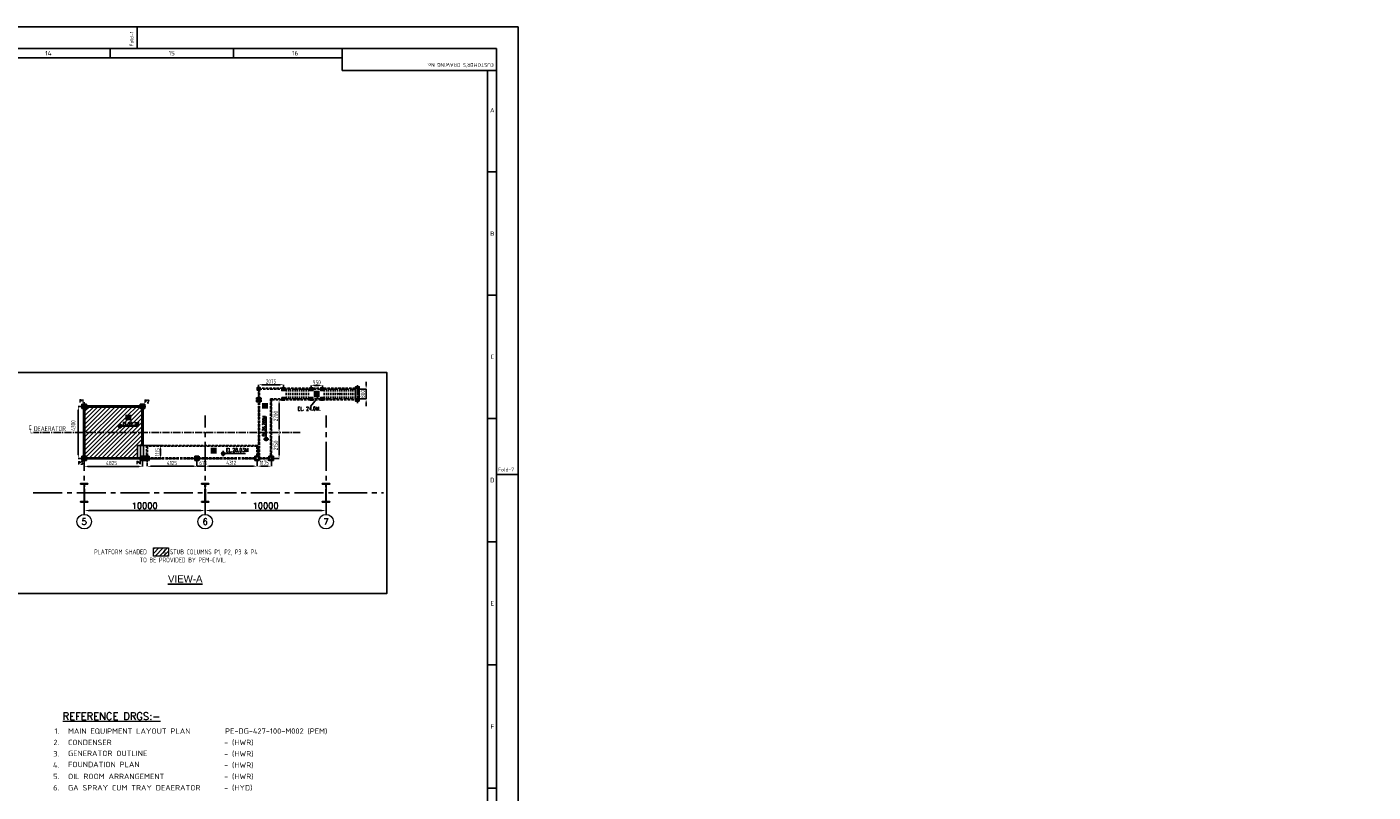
# Model space of a CAD drawing. Extents: x -11758 to 4934791, y -233543 to 1826789.
# Tile 80 of 107: x 137723 to 249039, y 266405 to 329730. Entities that reach past the tile are written whole.
import ezdxf
from ezdxf.enums import TextEntityAlignment as Align

# ---------------------------------------------------------------- set-up
doc = ezdxf.new("R2010")
doc.units = 0
doc.header["$LTSCALE"] = 800
doc.header["$MEASUREMENT"] = 0
for name, pattern in [('CENTER', [2, 1.25, -0.25, 0.25, -0.25]), ('CENTER2', [1.125, 0.75, -0.125, 0.125, -0.125]), ('CONTINOUS', [0]), ('HIDDEN', [0.375, 0.25, -0.125])]:
    doc.linetypes.add(name, pattern=pattern)
doc.layers.get('0').update_dxf_attribs({"linetype": 'CONTINUOUS'})
doc.layers.get('DEFPOINTS').update_dxf_attribs({"linetype": 'CONTINUOUS'})
for name, color, linetype in [('CEN', 2, 'CENTER'), ('CENTER', 2, 'CENTER'), ('CL', 2, 'CENTER2'), ('COL', 1, 'CENTER'), ('GRID', 8, 'CENTER'), ('GT_5', 4, 'CONTINUOUS'), ('HATCH', 9, 'CONTINUOUS'), ('MECH_EQ', 251, 'HIDDEN'), ('PIPE', 1, 'CONTINUOUS'), ('STR', 2, 'CONTINUOUS'), ('WALL', 6, 'CONTINUOUS')]:
    doc.layers.add(name, color=color, linetype=linetype)
for name, color, linetype, lineweight in [('DIM', 4, 'CONTINUOUS', 15), ('T', 3, 'CONTINUOUS', 15), ('TEXT', 3, 'CONTINUOUS', 15)]:
    doc.layers.add(name, color=color, linetype=linetype, lineweight=lineweight)
doc.styles.add('HTX31', font='OLB21191')
doc.styles.add('R', font='ROMANC')
doc.styles.add('ROMANC', font='romanc')
doc.styles.add('ROMANS', font='ISO9.shx', dxfattribs={"width": 0.8})
doc.styles.add('S1', font='SIMPLEX.SHX', dxfattribs={"height": 200})
doc.styles.add('S3', font='ROMANS1.SHX', dxfattribs={"width": 0.8})
doc.styles.get("Standard").update_dxf_attribs({"font": 'ISO9'})
doc.styles.add('VER', font='ISO9.SHX')
doc.dimstyles.get("Standard").update_dxf_attribs({"dimtxt": 0.18, "dimasz": 0.18, "dimexe": 0.18, "dimexo": 0.0625, "dimgap": 0.09, "dimtad": 0, "dimtih": 1, "dimtoh": 1, "dimdec": 4, "dimzin": 0, "dimdsep": 46, "dimtxsty": 'Standard', "dimcen": 0.09, "dimadec": 0, "dimazin": 0, "dimtfac": 1, "dimtdec": 4, "dimtofl": 0, "dimtmove": 0, "dimatfit": 3, "dimfxl": 1, "dimtolj": 1, "dimtzin": 0, "dimarcsym": 0})
doc.dimstyles.new('STANDARD$0', dxfattribs={"dimtxt": 250, "dimasz": 200, "dimexe": 0, "dimexo": 0, "dimgap": 100, "dimtad": 1, "dimdec": 0, "dimzin": 0, "dimdsep": 46, "dimtxsty": 'S1', "dimcen": 0, "dimadec": 0, "dimazin": 0, "dimtfac": 1, "dimtdec": 0, "dimtmove": 2, "dimatfit": 3, "dimfxl": 1, "dimtolj": 1, "dimtzin": 0, "dimarcsym": 0})

# ---------------------------------------------------------------- blocks, each defined once
blk = doc.blocks.new('A$C731D3036')
for p, q in [((-466.9, 1843.2), (-466.9, 1869.9)), ((-2401.2, 1832.1), (-215.7, 1832.1)), ((-500.3, 1843.2), (-500.3, 1832.1)), ((-349.1, 1843.2), (-349.1, 1832.1)), ((-215.7, 1816.5), (-215.7, 1843.2)), ((-26.7, 1816.5), (-215.7, 1816.5)), ((-37.8, 265.7), (-37.8, 1816.5)), ((-37.8, 1692), (-26.7, 1692)), ((-37.8, 1540.8), (-26.7, 1540.8)), ((-37.8, 1389.6), (-26.7, 1389.6)), ((0, 1320.7), (-26.7, 1320.7)), ((-37.8, 1238.4), (-26.7, 1238.4)), ((-37.8, 1087.2), (-26.7, 1087.2)), ((-37.8, 936), (-26.7, 936))]:
    blk.add_line(p, q)
for points in [[(0, 1869.9), (-2643.6, 1869.9), (-2643.6, 0), (0, 0)], [(-26.7, 1843.2), (-2616.9, 1843.2), (-2616.9, 26.7), (-26.7, 26.7)]]:
    blk.add_lwpolyline(points, close=True)
for s, height, rotation, p in [('Fold-1', 4.45, 90, (-471.6, 1845.9)), ("CUSTOMER'S DRAWING No.", 4.447, 180, (-30.1, 1825.4))]:
    blk.add_text(s, height=height, rotation=rotation).set_placement(p)
for s, p in [('14', (-575.9, 1837.6)), ('15', (-424.7, 1837.6)), ('16', (-273.5, 1837.6)), ('A', (-31.8, 1767.6)), ('B', (-31.8, 1616.4)), ('C', (-31.8, 1465.2)), ('D', (-31.8, 1314)), ('E', (-31.8, 1162.8)), ('F', (-31.8, 1011.6))]:
    blk.add_text(s, height=5.56).set_placement(p, align=Align.MIDDLE)
blk.add_text('Fold-7', height=4.45).set_placement((-24.7, 1324.6))
blk = doc.blocks.new('*D255')
at = {"layer": 'DEFPOINTS', "color": 0, "linetype": 'Continuous', "transparency": 16777216}
for p in [(142461, 289705), (152461, 289705), (152461, 289705)]:
    blk.add_point(p, dxfattribs=at)
at = {"layer": 'DIM', "color": 4, "linetype": 'Continuous', "lineweight": -2, "transparency": 16777216}
blk.add_line((142861, 289705), (152061, 289705), dxfattribs=at)
at = {"layer": 'DIM', "color": 4, "linetype": 'Continuous', "transparency": 16777216}
for points in [[(142861, 289772), (142861, 289639), (142461, 289705)], [(152061, 289772), (152061, 289639), (152461, 289705)]]:
    blk.add_solid(points, dxfattribs=at)
at = {"layer": 'DIM', "linetype": 'Continuous', "transparency": 16777216, "insert": (147461, 290105), "char_height": 500, "attachment_point": 5, "style": 'ROMANC'}
blk.add_mtext('\\A1;10000', dxfattribs=at)
blk = doc.blocks.new('*D256')
at = {"layer": 'DEFPOINTS', "color": 0, "linetype": 'Continuous', "transparency": 16777216}
for p in [(152461, 289705), (162461, 289705), (162461, 289705)]:
    blk.add_point(p, dxfattribs=at)
at = {"layer": 'DIM', "color": 4, "linetype": 'Continuous', "lineweight": -2, "transparency": 16777216}
blk.add_line((152861, 289705), (162061, 289705), dxfattribs=at)
at = {"layer": 'DIM', "color": 4, "linetype": 'Continuous', "transparency": 16777216}
for points in [[(152861, 289772), (152861, 289639), (152461, 289705)], [(162061, 289772), (162061, 289639), (162461, 289705)]]:
    blk.add_solid(points, dxfattribs=at)
at = {"layer": 'DIM', "linetype": 'Continuous', "transparency": 16777216, "insert": (157461, 290105), "char_height": 500, "attachment_point": 5, "style": 'ROMANC'}
blk.add_mtext('\\A1;10000', dxfattribs=at)
blk = doc.blocks.new('A$C1C927E47')
at = {"layer": 'COL'}
h = blk.add_hatch(dxfattribs=at)
h.set_pattern_fill('ANSI31', color=256, scale=100, style=0)
h.paths.add_polyline_path([(16, 0), (0, 0), (0, -710), (16, -710)])
h.paths.add_polyline_path([(16, 710), (0, 710), (0, 0), (16, 0)])
h.paths.add_polyline_path([(0, 710), (-16, 710), (-16, 0), (0, 0)])
h.paths.add_polyline_path([(0, 0), (-16, 0), (-16, -710), (0, -710)])
h.paths.add_polyline_path([(-310, -710), (-310, -760), (0, -760), (0, -710)])
h.paths.add_polyline_path([(310, -760), (310, -710), (0, -710), (0, -760)])
h.paths.add_polyline_path([(310, 710), (310, 760), (0, 760), (0, 710)])
h.paths.add_polyline_path([(-310, 760), (-310, 710), (0, 710), (0, 760)])
for p, q in [((310, 760), (-310, 760)), ((-310, 760), (-310, 710)), ((310, 710), (-310, 710)), ((-16, -710), (-16, 710)), ((16, -710), (16, 710)), ((310, 760), (310, 710)), ((-310, -710), (310, -710)), ((-310, -760), (-310, -710)), ((-310, -760), (310, -760)), ((310, -760), (310, -710))]:
    blk.add_line(p, q, dxfattribs=at)
at = {"layer": 'COL', "color": 2}
for p, q in [((44, 0), (-44, 0)), ((44, 0), (-44, 0)), ((0, -792), (0, 792))]:
    blk.add_line(p, q, dxfattribs=at)
blk = doc.blocks.new('*D257')
at = {"layer": 'DEFPOINTS', "color": 0, "transparency": 16777216}
for p in [(142461, 293913), (147286, 293972), (147286, 293363)]:
    blk.add_point(p, dxfattribs=at)
at = {"layer": 'DIM', "color": 9, "lineweight": -2, "transparency": 16777216}
for p, q in [((142461, 293913), (142461, 293363)), ((147286, 293972), (147286, 293363)), ((142761, 293363), (146986, 293363))]:
    blk.add_line(p, q, dxfattribs=at)
at = {"layer": 'DIM', "color": 9, "transparency": 16777216}
for points in [[(142761, 293413), (142761, 293313), (142461, 293363)], [(146986, 293413), (146986, 293313), (147286, 293363)]]:
    blk.add_solid(points, dxfattribs=at)
at = {"layer": 'DIM', "transparency": 16777216, "insert": (144721, 293638), "char_height": 350, "attachment_point": 5, "style": 'ROMANS'}
blk.add_mtext('\\A1;4825', dxfattribs=at)
blk = doc.blocks.new('*D261')
at = {"layer": 'DEFPOINTS', "color": 0, "transparency": 16777216}
for p in [(165051, 299746), (165051, 298946), (165774, 298946)]:
    blk.add_point(p, dxfattribs=at)
at = {"layer": 'DIM', "color": 9, "lineweight": -2, "transparency": 16777216}
for p, q in [((165051, 299746), (165774, 299746)), ((165774, 300046), (165774, 300346)), ((165774, 299746), (165774, 298946)), ((165051, 298946), (165774, 298946)), ((165774, 298646), (165774, 298346))]:
    blk.add_line(p, q, dxfattribs=at)
at = {"layer": 'DIM', "color": 9, "transparency": 16777216}
for points in [[(165724, 300046), (165824, 300046), (165774, 299746)], [(165724, 298646), (165824, 298646), (165774, 298946)]]:
    blk.add_solid(points, dxfattribs=at)
at = {"layer": 'DIM', "transparency": 16777216, "insert": (165499, 299346), "char_height": 350, "attachment_point": 5, "rotation": 90, "style": 'ROMANS'}
blk.add_mtext('\\A1;800', dxfattribs=at)
blk = doc.blocks.new('*D262')
at = {"layer": 'DEFPOINTS', "color": 0, "transparency": 16777216}
for p in [(156773, 293984), (157948, 294198), (157948, 293377)]:
    blk.add_point(p, dxfattribs=at)
at = {"layer": 'DIM', "color": 9, "lineweight": -2, "transparency": 16777216}
for p, q in [((156773, 293984), (156773, 293377)), ((157948, 294198), (157948, 293377)), ((157073, 293377), (157648, 293377))]:
    blk.add_line(p, q, dxfattribs=at)
at = {"layer": 'DIM', "color": 9, "transparency": 16777216}
for points in [[(157073, 293427), (157073, 293327), (156773, 293377)], [(157648, 293427), (157648, 293327), (157948, 293377)]]:
    blk.add_solid(points, dxfattribs=at)
at = {"layer": 'DIM', "transparency": 16777216, "insert": (157361, 293652), "char_height": 350, "attachment_point": 5, "style": 'ROMANS'}
blk.add_mtext('\\A1;1175', dxfattribs=at)
blk = doc.blocks.new('*D263')
at = {"layer": 'DEFPOINTS', "color": 0, "transparency": 16777216}
for p in [(156873, 299821), (158948, 300117), (158948, 299824)]:
    blk.add_point(p, dxfattribs=at)
at = {"layer": 'DIM', "color": 9, "lineweight": -2, "transparency": 16777216}
for p, q in [((156873, 299821), (156873, 300117)), ((157173, 300117), (158648, 300117)), ((158948, 299824), (158948, 300117))]:
    blk.add_line(p, q, dxfattribs=at)
at = {"layer": 'DIM', "color": 9, "transparency": 16777216}
for points in [[(157173, 300167), (157173, 300067), (156873, 300117)], [(158648, 300167), (158648, 300067), (158948, 300117)]]:
    blk.add_solid(points, dxfattribs=at)
at = {"layer": 'DIM', "transparency": 16777216, "insert": (157910, 300392), "char_height": 350, "attachment_point": 5, "style": 'ROMANS'}
blk.add_mtext('\\A1;2075', dxfattribs=at)
blk = doc.blocks.new('*D264')
at = {"layer": 'DEFPOINTS', "color": 0, "transparency": 16777216}
for p in [(161217, 299821), (162167, 300045), (162167, 299821)]:
    blk.add_point(p, dxfattribs=at)
at = {"layer": 'DIM', "color": 9, "lineweight": -2, "transparency": 16777216}
for p, q in [((161217, 299821), (161217, 300045)), ((161517, 300045), (161867, 300045)), ((162167, 299821), (162167, 300045))]:
    blk.add_line(p, q, dxfattribs=at)
at = {"layer": 'DIM', "color": 9, "transparency": 16777216}
for points in [[(161517, 300095), (161517, 299995), (161217, 300045)], [(161867, 300095), (161867, 299995), (162167, 300045)]]:
    blk.add_solid(points, dxfattribs=at)
at = {"layer": 'DIM', "transparency": 16777216, "insert": (161692, 300320), "char_height": 350, "attachment_point": 5, "style": 'ROMANS'}
blk.add_mtext('\\A1;950', dxfattribs=at)
blk = doc.blocks.new('*D265')
at = {"layer": 'DEFPOINTS', "color": 0, "transparency": 16777216}
for p in [(158574, 298871), (158574, 298871), (158574, 296171)]:
    blk.add_point(p, dxfattribs=at)
at = {"layer": 'DIM', "color": 9, "lineweight": -2, "transparency": 16777216}
blk.add_line((158574, 296471), (158574, 298571), dxfattribs=at)
at = {"layer": 'DIM', "color": 9, "transparency": 16777216}
for points in [[(158524, 298571), (158624, 298571), (158574, 298871)], [(158524, 296471), (158624, 296471), (158574, 296171)]]:
    blk.add_solid(points, dxfattribs=at)
at = {"layer": 'DIM', "transparency": 16777216, "insert": (158299, 297521), "char_height": 350, "attachment_point": 5, "rotation": 90, "style": 'ROMANS'}
blk.add_mtext('\\A1;2700', dxfattribs=at)
blk = doc.blocks.new('*D266')
at = {"layer": 'DEFPOINTS', "color": 0, "transparency": 16777216}
for p in [(158574, 296171), (158101, 294021), (158574, 294021)]:
    blk.add_point(p, dxfattribs=at)
at = {"layer": 'DIM', "color": 9, "lineweight": -2, "transparency": 16777216}
for p, q in [((158574, 295871), (158574, 294321)), ((158101, 294021), (158574, 294021))]:
    blk.add_line(p, q, dxfattribs=at)
at = {"layer": 'DIM', "color": 9, "transparency": 16777216}
for points in [[(158524, 295871), (158624, 295871), (158574, 296171)], [(158524, 294321), (158624, 294321), (158574, 294021)]]:
    blk.add_solid(points, dxfattribs=at)
at = {"layer": 'DIM', "transparency": 16777216, "insert": (158299, 295096), "char_height": 350, "attachment_point": 5, "rotation": 90, "style": 'ROMANS'}
blk.add_mtext('\\A1;2150', dxfattribs=at)
blk = doc.blocks.new('*D267')
at = {"layer": 'DEFPOINTS', "color": 0, "transparency": 16777216}
for p in [(152461, 293984), (156773, 293984), (156773, 293375)]:
    blk.add_point(p, dxfattribs=at)
at = {"layer": 'DIM', "color": 9, "lineweight": -2, "transparency": 16777216}
for p, q in [((152461, 293984), (152461, 293375)), ((156773, 293984), (156773, 293375)), ((152761, 293375), (156473, 293375))]:
    blk.add_line(p, q, dxfattribs=at)
at = {"layer": 'DIM', "color": 9, "transparency": 16777216}
for points in [[(152761, 293425), (152761, 293325), (152461, 293375)], [(156473, 293425), (156473, 293325), (156773, 293375)]]:
    blk.add_solid(points, dxfattribs=at)
at = {"layer": 'DIM', "transparency": 16777216, "insert": (154617, 293650), "char_height": 350, "attachment_point": 5, "style": 'ROMANS'}
blk.add_mtext('\\A1;4312', dxfattribs=at)
blk = doc.blocks.new('*D268')
at = {"layer": 'DEFPOINTS', "color": 0, "transparency": 16777216}
for p in [(147699, 295099), (147624, 293984), (148779, 293984)]:
    blk.add_point(p, dxfattribs=at)
at = {"layer": 'STR', "color": 9, "lineweight": -2, "transparency": 16777216}
for p, q in [((147699, 295099), (148779, 295099)), ((147624, 293984), (148779, 293984)), ((148779, 294799), (148779, 294284))]:
    blk.add_line(p, q, dxfattribs=at)
at = {"layer": 'STR', "color": 9, "transparency": 16777216}
for points in [[(148729, 294799), (148829, 294799), (148779, 295099)], [(148729, 294284), (148829, 294284), (148779, 293984)]]:
    blk.add_solid(points, dxfattribs=at)
at = {"layer": 'STR', "transparency": 16777216, "insert": (148504, 294541), "char_height": 350, "attachment_point": 5, "rotation": 90, "style": 'ROMANS'}
blk.add_mtext('\\A1;1115', dxfattribs=at)
blk = doc.blocks.new('*D269')
at = {"layer": 'DEFPOINTS', "color": 0, "transparency": 16777216}
for p in [(147661, 293694), (147661, 293366), (151786, 293770)]:
    blk.add_point(p, dxfattribs=at)
at = {"layer": 'DIM', "color": 9, "lineweight": -2, "transparency": 16777216}
for p, q in [((147661, 293694), (147661, 293366)), ((151486, 293366), (147961, 293366)), ((151786, 293770), (151786, 293366))]:
    blk.add_line(p, q, dxfattribs=at)
at = {"layer": 'DIM', "color": 9, "transparency": 16777216}
for points in [[(147961, 293416), (147961, 293316), (147661, 293366)], [(151486, 293416), (151486, 293316), (151786, 293366)]]:
    blk.add_solid(points, dxfattribs=at)
at = {"layer": 'DIM', "transparency": 16777216, "insert": (149724, 293641), "char_height": 350, "attachment_point": 5, "style": 'ROMANS'}
blk.add_mtext('\\A1;4125', dxfattribs=at)
blk = doc.blocks.new('*D270')
at = {"layer": 'DEFPOINTS', "color": 0, "transparency": 16777216}
for p in [(151786, 293568), (152461, 293375), (152461, 293375)]:
    blk.add_point(p, dxfattribs=at)
at = {"layer": 'DIM', "color": 9, "lineweight": -2, "transparency": 16777216}
for p, q in [((151486, 293375), (151186, 293375)), ((151786, 293568), (151786, 293375)), ((151786, 293375), (152461, 293375)), ((152761, 293375), (153061, 293375))]:
    blk.add_line(p, q, dxfattribs=at)
at = {"layer": 'DIM', "color": 9, "transparency": 16777216}
for points in [[(151486, 293425), (151486, 293325), (151786, 293375)], [(152761, 293425), (152761, 293325), (152461, 293375)]]:
    blk.add_solid(points, dxfattribs=at)
at = {"layer": 'DIM', "transparency": 16777216, "insert": (152318, 293641), "char_height": 350, "attachment_point": 5, "style": 'ROMANS'}
blk.add_mtext('\\A1;675', dxfattribs=at)
blk = doc.blocks.new('*D271')
at = {"layer": 'DEFPOINTS', "color": 0, "transparency": 16777216}
for p in [(142271, 298321), (141974, 294021), (142271, 294021)]:
    blk.add_point(p, dxfattribs=at)
at = {"layer": 'DIM', "color": 9, "lineweight": -2, "transparency": 16777216}
for p, q in [((142271, 298321), (141974, 298321)), ((141974, 298021), (141974, 294321)), ((142271, 294021), (141974, 294021))]:
    blk.add_line(p, q, dxfattribs=at)
at = {"layer": 'DIM', "color": 9, "transparency": 16777216}
for points in [[(141924, 298021), (142024, 298021), (141974, 298321)], [(141924, 294321), (142024, 294321), (141974, 294021)]]:
    blk.add_solid(points, dxfattribs=at)
at = {"layer": 'DIM', "transparency": 16777216, "insert": (141551, 296740), "char_height": 350, "attachment_point": 5, "rotation": 90, "style": 'ROMANS'}
blk.add_mtext('\\A1;4300', dxfattribs=at)

msp = doc.modelspace()

# ---------------------------------------------------------------- hatches: boundary and pattern name
at = {"layer": 'DIM'}
h = msp.add_hatch(dxfattribs=at)
h.set_pattern_fill('ANSI31', color=256, scale=2000, style=0)
h.set_pattern_definition([(45, (-1470710.88, -191003.86), (-176.776695, 176.776695), [])])
h.paths.add_polyline_path([(147235.1, 298146.1), (147096.1, 298146.1), (147096.1, 298271.1), (142651.1, 298271.1), (142651.1, 298146.1), (142511.1, 298146.1), (142511.1, 296171.1), (147235.1, 296171.1)])
h.paths.add_polyline_path([(145278.2, 296696.4, -1), (145561.7, 296696.4, -1)], flags=16)
h.paths.add_polyline_path([(145349.1, 296696.4, -0.41421356), (145420, 296767.3), (145420, 296696.4), (145490.9, 296696.4, -0.41421356), (145420, 296625.5), (145420, 296696.4)], flags=0)
h.paths.add_polyline_path([(145924.7, 297591.5), (146284.7, 297591.5), (146284.7, 297231.5), (145924.7, 297231.5)], flags=16)
h.paths.add_polyline_path([(146014.7, 297321.5), (146014.7, 297501.5), (146194.7, 297501.5), (146194.7, 297321.5)], flags=0)
h.paths.add_polyline_path([(147235.1, 296171.1), (142511.1, 296171.1), (142511.1, 294196.1), (142651.1, 294196.1), (142651.1, 294056.8), (146873.6, 294056.8), (146873.6, 295098.6), (147235.1, 295098.6)])
h.paths.add_polyline_path([(145585.1, 296699.4), (146967.2, 296699.4), (146967.2, 297074.4), (145585.1, 297074.4)], flags=24)
h = msp.add_hatch(dxfattribs=at)
h.set_pattern_fill('ANSI31', color=256, scale=2000, style=0)
h.set_pattern_definition([(45, (85110.67, 92622.5), (-176.7767, 176.7767), [])])
h.paths.add_polyline_path([(149442.5, 286615.9), (148177.4, 286615.9), (148177.4, 285938.6), (149442.5, 285938.6)])

# ---------------------------------------------------------------- linework, layer by layer
at = {"linetype": 'ByBlock'}
for p, q in [((157499.4, 295445), (157499.4, 297500.5)), ((145231, 296696.4), (146938, 296696.4)), ((145420, 296885.4), (145420, 296507.4)), ((157276.2, 295625), (157716.2, 295625)), ((153772.8, 294412.6), (155804.3, 294412.6)), ((153952.8, 294635.8), (153952.8, 294195.8))]:
    msp.add_line(p, q, dxfattribs=at)
at = {"color": 8}
msp.add_line((147286.1, 294273.3), (147286.1, 293768.9), dxfattribs=at)
at = {"linetype": 'ByBlock'}
for points, const_width in [([(145420, 296767.3, 0.41421356), (145349.1, 296696.4, 1)], 141.8), ([(145420, 296625.5, 0.41421356), (145490.9, 296696.4, 1)], 141.8), ([(157431.9, 295625, -0.41421356), (157499.4, 295692.5, -1)], 135), ([(157566.9, 295625, -0.41421356), (157499.4, 295557.5, -1)], 135), ([(153952.8, 294345.1, -0.41421356), (153885.3, 294412.6, -1)], 135), ([(153952.8, 294480.1, -0.41421356), (154020.3, 294412.6, -1)], 135)]:
    msp.add_lwpolyline(points, format="xyb", dxfattribs=dict(at, const_width=const_width))
for centre, radius in [((145420, 296696.4), 141.8), ((157499.4, 295625), 135), ((153952.8, 294412.6), 135)]:
    msp.add_circle(centre, radius, dxfattribs=at)
at = {"layer": 'CEN'}
for p, q in [((156910.7, 299821.1), (156910.7, 294196.1)), ((157910.7, 298946.1), (157910.7, 294197.9)), ((156583.1, 294021.1), (147659.5, 294021.1)), ((157720.7, 294021.1), (156963.1, 294021.1))]:
    msp.add_line(p, q, dxfattribs=at)
at = {"layer": 'CENTER'}
msp.add_line((142461.1, 296171.1), (142461.1, 298685.5), dxfattribs=at)
at = {"layer": 'CL'}
msp.add_line((160322.5, 296171.1), (138267.1, 296171.1), dxfattribs=at)
at = {"layer": 'DIM'}
msp.add_lwpolyline([(148177.4, 286615.9), (149442.5, 286615.9), (149442.5, 285938.6), (148177.4, 285938.6)], close=True, dxfattribs=at)
for centre in [(142461.1, 288785.7), (152461.1, 288785.7), (162461.1, 288785.7)]:
    msp.add_circle(centre, 600, dxfattribs=at)
at = {"layer": 'GRID', "linetype": 'CENTER2', "ltscale": 4}
for p, q in [((142461.1, 289385.7), (142461.1, 297566.1)), ((152461.1, 289385.7), (152461.1, 297566.1)), ((162461.1, 289385.7), (162461.1, 297566.1)), ((138249.1, 291171.1), (167221.1, 291171.1))]:
    msp.add_line(p, q, dxfattribs=at)
at = {"layer": 'HATCH', "const_width": 50, "flags": 128}
for points in [[(143636.9, 298321.1, 1), (143686.9, 298321.1, 1)], [(145027.9, 298321.1, 1), (145077.9, 298321.1, 1)], [(146219.7, 298321.1, 1), (146269.7, 298321.1, 1)], [(142434.1, 297508.1, 1), (142484.1, 297508.1, 1)], [(147259.1, 297508.1, 1), (147309.1, 297508.1, 1)], [(142434.1, 296683.3, 1), (142484.1, 296683.3, 1)], [(147259.1, 296683.3, 1), (147309.1, 296683.3, 1)], [(142434.1, 295858.4, 1), (142484.1, 295858.4, 1)], [(142434.1, 295033.5, 1), (142484.1, 295033.5, 1)], [(147259.1, 295858.4, 1), (147309.1, 295858.4, 1)], [(143636.9, 294021.1, 1), (143686.9, 294021.1, 1)], [(145027.9, 294021.1, 1), (145077.9, 294021.1, 1)], [(146219.7, 294021.1, 1), (146269.7, 294021.1, 1)]]:
    msp.add_lwpolyline(points, format="xyb", close=True, dxfattribs=at)
at = {"layer": 'MECH_EQ', "color": 1}
for p, q in [((156873.2, 299821.1), (165051.2, 299821.1)), ((156873.2, 299821.1), (156873.2, 298996.1)), ((156948.2, 299746.1), (156948.2, 298996.1)), ((156948.2, 299746.1), (165051.2, 299746.1)), ((159164.7, 299746.1), (159164.7, 298946.1)), ((159347.7, 299746.1), (159347.7, 298946.1)), ((159530.7, 299746.1), (159530.7, 298946.1)), ((159713.7, 299746.1), (159713.7, 298946.1)), ((159896.7, 299746.1), (159896.7, 298946.1)), ((160079.7, 299746.1), (160079.7, 298946.1)), ((160262.7, 299746.1), (160262.7, 298946.1)), ((160445.7, 299746.1), (160445.7, 298946.1)), ((160628.7, 299746.1), (160628.7, 298946.1)), ((160811.7, 299746.1), (160811.7, 298946.1)), ((160994.7, 299746.1), (160994.7, 298946.1)), ((162304.7, 299746.1), (162304.7, 298946.1)), ((162487.7, 299746.1), (162487.7, 298946.1)), ((162670.7, 299746.1), (162670.7, 298946.1)), ((162853.7, 299746.1), (162853.7, 298946.1)), ((163036.7, 299746.1), (163036.7, 298946.1)), ((163219.7, 299746.1), (163219.7, 298946.1)), ((163402.7, 299746.1), (163402.7, 298946.1)), ((163585.7, 299746.1), (163585.7, 298946.1)), ((163768.7, 299746.1), (163768.7, 298946.1)), ((163951.7, 299746.1), (163951.7, 298946.1)), ((164134.7, 299746.1), (164134.7, 298946.1)), ((164317.7, 299746.1), (164317.7, 298946.1)), ((164500.7, 299746.1), (164500.7, 298946.1)), ((164683.7, 299746.1), (164683.7, 298946.1)), ((164866.7, 299746.1), (164866.7, 298946.1)), ((165049.7, 299821.1), (165049.7, 298871.1)), ((156873.2, 298956.1), (156873.2, 294196.1)), ((156948.2, 298956.1), (156948.2, 294196.1)), ((157873.2, 298946.1), (157873.2, 294197.9)), ((157873.2, 298946.1), (158799.8, 298946.1)), ((157948.2, 298871.1), (157948.2, 294147.9)), ((158799.1, 298871.1), (157948.2, 298871.1)), ((158799.8, 298946.1), (165051.2, 298946.1)), ((165051.2, 298871.1), (158800.4, 298871.1)), ((156808.3, 295098.6), (147623.6, 295098.6)), ((147623.6, 295098.6), (147623.6, 293983.6)), ((147698.6, 295023.6), (147698.6, 294058.6)), ((156733.3, 295023.6), (147698.6, 295023.6)), ((156733.3, 295023.6), (156733.3, 294196.1)), ((156808.3, 295098.6), (156808.3, 294196.1)), ((147481.1, 294196.1), (147841.1, 294196.1)), ((147481.1, 294196.1), (147481.1, 293846.1)), ((147536.1, 293896.1), (147536.1, 294146.1)), ((147536.1, 294146.1), (147786.1, 294146.1)), ((147536.1, 293896.1), (147786.1, 293896.1)), ((156583.1, 293983.6), (147623.6, 293983.6)), ((156583.1, 294058.6), (147698.6, 294058.6)), ((147786.1, 293896.1), (147786.1, 294146.1)), ((147841.1, 294196.1), (147841.1, 293846.1)), ((156873.2, 294858.6), (156808.3, 294858.6)), ((156873.2, 294783.6), (156808.3, 294783.6)), ((157720.7, 294058.6), (156963.1, 294058.6)), ((157720.7, 293983.6), (156963.1, 293983.6)), ((147481.1, 293846.1), (147841.1, 293846.1))]:
    msp.add_line(p, q, dxfattribs=at)
at = {"layer": 'PIPE', "color": 4}
for p, q in [((156847, 299849.9), (156922, 299849.9)), ((156922, 299699.9), (156847, 299699.9)), ((156857, 299839.9), (156912, 299839.9)), ((156912, 299709.9), (156857, 299709.9)), ((156912, 299839.9), (156912, 299709.9)), ((156922, 299849.9), (156922, 299699.9)), ((158947.7, 299821.1), (158872.7, 299821.1)), ((158872.7, 299671.1), (158947.7, 299671.1)), ((158937.7, 299811.1), (158882.7, 299811.1)), ((158882.7, 299681.1), (158937.7, 299681.1)), ((158937.7, 299681.1), (158937.7, 299811.1)), ((158947.7, 299671.1), (158947.7, 299821.1)), ((161216.7, 299670.9), (161216.7, 299820.9)), ((161216.7, 299820.9), (161291.7, 299820.9)), ((161291.7, 299670.9), (161216.7, 299670.9)), ((161226.7, 299680.9), (161226.7, 299810.9)), ((161226.7, 299810.9), (161281.7, 299810.9)), ((161281.7, 299680.9), (161226.7, 299680.9)), ((162166.7, 299820.9), (162091.7, 299820.9)), ((162091.7, 299670.9), (162166.7, 299670.9)), ((162156.7, 299810.9), (162101.7, 299810.9)), ((162101.7, 299680.9), (162156.7, 299680.9)), ((162156.7, 299680.9), (162156.7, 299810.9)), ((162166.7, 299670.9), (162166.7, 299820.9)), ((142336.1, 298196.1), (142336.1, 298446.1)), ((142336.1, 298446.1), (142586.1, 298446.1)), ((142586.1, 298196.1), (142586.1, 298446.1)), ((147161.1, 298196.1), (147161.1, 298446.1)), ((147161.1, 298446.1), (147411.1, 298446.1)), ((147411.1, 298196.1), (147411.1, 298446.1)), ((156784.7, 298746.1), (156784.7, 298996.1)), ((156784.7, 298996.1), (157034.7, 298996.1)), ((156784.7, 298746.1), (157034.7, 298746.1)), ((157034.7, 298746.1), (157034.7, 298996.1)), ((158947.7, 299020.9), (158872.7, 299020.9)), ((158872.7, 298870.9), (158947.7, 298870.9)), ((158937.7, 299010.9), (158882.7, 299010.9)), ((158882.7, 298880.9), (158937.7, 298880.9)), ((158937.7, 298880.9), (158937.7, 299010.9)), ((158947.7, 298870.9), (158947.7, 299020.9)), ((161216.7, 298870.9), (161216.7, 299020.9)), ((161216.7, 299020.9), (161291.7, 299020.9)), ((161291.7, 298870.9), (161216.7, 298870.9)), ((161226.7, 298880.9), (161226.7, 299010.9)), ((161226.7, 299010.9), (161281.7, 299010.9)), ((161281.7, 298880.9), (161226.7, 298880.9)), ((162166.7, 299020.9), (162091.7, 299020.9)), ((162091.7, 298870.9), (162166.7, 298870.9)), ((162156.7, 299010.9), (162101.7, 299010.9)), ((162101.7, 298880.9), (162156.7, 298880.9)), ((162156.7, 298880.9), (162156.7, 299010.9)), ((162166.7, 298870.9), (162166.7, 299020.9)), ((142336.1, 298196.1), (142586.1, 298196.1)), ((147161.1, 298196.1), (147411.1, 298196.1)), ((142336.1, 293896.1), (142336.1, 294146.1)), ((142336.1, 294146.1), (142586.1, 294146.1)), ((142336.1, 293896.1), (142586.1, 293896.1)), ((142586.1, 293896.1), (142586.1, 294146.1)), ((147161.1, 294146.1), (147411.1, 294146.1)), ((147161.1, 294146.1), (147161.1, 293896.1)), ((147161.1, 293896.1), (147411.1, 293896.1)), ((147411.1, 294146.1), (147411.1, 293896.1)), ((151661.1, 293896.1), (151661.1, 294146.1)), ((151661.1, 294146.1), (151911.1, 294146.1)), ((151661.1, 293896.1), (151911.1, 293896.1)), ((151911.1, 293896.1), (151911.1, 294146.1)), ((156648.1, 293896.1), (156648.1, 294146.1)), ((156648.1, 294146.1), (156898.1, 294146.1)), ((156648.1, 293896.1), (156898.1, 293896.1)), ((156898.1, 293896.1), (156898.1, 294146.1)), ((157785.7, 293897.9), (157785.7, 294147.9)), ((157785.7, 294147.9), (158035.7, 294147.9)), ((157785.7, 293897.9), (158035.7, 293897.9)), ((158035.7, 293897.9), (158035.7, 294147.9))]:
    msp.add_line(p, q, dxfattribs=at)
at = {"layer": 'PIPE', "color": 2, "linetype": 'CENTER2'}
for p, q in [((158913.2, 299903.5), (158913.2, 299588.8)), ((161254.2, 299903.5), (161254.2, 299588.8)), ((162129.2, 299903.5), (162129.2, 299588.8)), ((165051.2, 300088.6), (165051.2, 298603.6)), ((158913.2, 299103.3), (158913.2, 298788.6)), ((161254.2, 299103.5), (161254.2, 298788.8)), ((162129.2, 299103.5), (162129.2, 298788.8)), ((147549.5, 298321.1), (147072.8, 298321.1)), ((142461.1, 293758.8), (142461.1, 294283.5)), ((147524.5, 294021.1), (147047.8, 294021.1)), ((147661.1, 294348), (147661.1, 293694.3)), ((151786.1, 294272.1), (151786.1, 293770.2))]:
    msp.add_line(p, q, dxfattribs=at)
at = {"layer": 'PIPE', "color": 4, "linetype": 'CENTER2', "ltscale": 0.2}
for p, q in [((142271.1, 298496.1), (142651.1, 298496.1)), ((142271.1, 298496.1), (142271.1, 298146.1)), ((142651.1, 298496.1), (142651.1, 298146.1)), ((147096.1, 298496.1), (147476.1, 298496.1)), ((147096.1, 298496.1), (147096.1, 298146.1)), ((147476.1, 298496.1), (147476.1, 298146.1)), ((156719.7, 299046.1), (157099.7, 299046.1)), ((156719.7, 299046.1), (156719.7, 298696.1)), ((156719.7, 298696.1), (157099.7, 298696.1)), ((157099.7, 299046.1), (157099.7, 298696.1)), ((142271.1, 298146.1), (142651.1, 298146.1)), ((147096.1, 298146.1), (147476.1, 298146.1)), ((142271.1, 294196.1), (142651.1, 294196.1)), ((142271.1, 294196.1), (142271.1, 293846.1)), ((142651.1, 294196.1), (142651.1, 293846.1)), ((147096.1, 293846.1), (147096.1, 294196.1)), ((147096.1, 294196.1), (147476.1, 294196.1)), ((147476.1, 293846.1), (147476.1, 294196.1)), ((151596.1, 294196.1), (151976.1, 294196.1)), ((151596.1, 294196.1), (151596.1, 293846.1)), ((151976.1, 294196.1), (151976.1, 293846.1)), ((156583.1, 294196.1), (156963.1, 294196.1)), ((156583.1, 294196.1), (156583.1, 293846.1)), ((156963.1, 294196.1), (156963.1, 293846.1)), ((157720.7, 294197.9), (158100.7, 294197.9)), ((157720.7, 294197.9), (157720.7, 293847.9)), ((158100.7, 294197.9), (158100.7, 293847.9)), ((142271.1, 293846.1), (142651.1, 293846.1)), ((147096.1, 293846.1), (147476.1, 293846.1)), ((151596.1, 293846.1), (151976.1, 293846.1)), ((156583.1, 293846.1), (156963.1, 293846.1)), ((157720.7, 293847.9), (158100.7, 293847.9))]:
    msp.add_line(p, q, dxfattribs=at)
at = {"layer": 'PIPE', "color": 4}
for points in [[(156999.5, 299659.7), (156769.5, 299659.7), (156769.5, 299889.7), (156999.5, 299889.7)], [(158798.2, 299861.1), (159028.2, 299861.1), (159028.2, 299631.1), (158798.2, 299631.1)], [(161369.2, 299861.1), (161139.2, 299861.1), (161139.2, 299631.1), (161369.2, 299631.1)], [(162244.2, 299861.1), (162014.2, 299861.1), (162014.2, 299631.1), (162244.2, 299631.1)], [(165201.2, 298746.1), (165201.2, 299946.1), (164901.2, 299946.1), (164901.2, 298746.1)], [(158798.2, 299060.9), (159028.2, 299060.9), (159028.2, 298830.9), (158798.2, 298830.9)], [(161369.2, 299061.1), (161139.2, 299061.1), (161139.2, 298831.1), (161369.2, 298831.1)], [(162244.2, 299061.1), (162014.2, 299061.1), (162014.2, 298831.1), (162244.2, 298831.1)]]:
    msp.add_lwpolyline(points, close=True, dxfattribs=at)
for centre, start, end in [((156857, 299849.9), 180, 270), ((156857, 299699.9), 90, 180), ((158882.7, 299821.1), 180, 270), ((158882.7, 299671.1), 90, 180), ((161281.7, 299820.9), 269.999998, 359.999998), ((161281.7, 299670.9), 359.999998, 89.999998), ((162101.7, 299820.9), 179.999998, 269.999998), ((162101.7, 299670.9), 89.999998, 179.999998), ((158882.7, 299020.9), 180, 270), ((158882.7, 298870.9), 90, 180), ((161281.7, 299020.9), 269.999998, 359.999998), ((161281.7, 298870.9), 359.999998, 89.999998), ((162101.7, 299020.9), 179.999998, 269.999998), ((162101.7, 298870.9), 89.999998, 179.999998)]:
    msp.add_arc(centre, 10, start, end, dxfattribs=at)
at = {"layer": 'STR'}
msp.add_line((163394.2, 299367.2), (163805.7, 299367.2), dxfattribs=at)
at = {"layer": 'STR', "color": 8}
msp.add_lwpolyline([(135234.8, 301143.4), (167476.1, 301143.4), (167476.1, 282832), (135234.8, 282832)], close=True, dxfattribs=at)
at = {"layer": 'STR'}
msp.add_solid([(163544.2, 299317.2), (163544.2, 299417.2), (163244.2, 299367.2)], dxfattribs=at)
at = {"layer": 'TEXT', "flags": 128}
for points in [[(161458.1, 299573.1), (161908.1, 299573.1)], [(161458.1, 299483.1), (161908.1, 299483.1)], [(161503.1, 299618.1), (161503.1, 299093.1)], [(161593.1, 299618.1), (161593.1, 299093.1)], [(161593.1, 299618.1), (161593.1, 299093.1)], [(161683.1, 299618.1), (161683.1, 299093.1)], [(161683.1, 299618.1), (161683.1, 299093.1)], [(161773.1, 299618.1), (161773.1, 299093.1)], [(161863.1, 299618.1), (161863.1, 299093.1)], [(157197.8, 298553.7), (157647.8, 298553.7)], [(157197.8, 298463.7), (157647.8, 298463.7)], [(157197.8, 298370.7), (157647.8, 298370.7)], [(157242.8, 298148.7), (157242.8, 298598.7)], [(157332.8, 298148.7), (157332.8, 298598.7)], [(157332.8, 298148.7), (157332.8, 298598.7)], [(157422.8, 298148.7), (157422.8, 298598.7)], [(157422.8, 298148.7), (157422.8, 298598.7)], [(157512.8, 298148.7), (157512.8, 298598.7)], [(157602.8, 298148.7), (157602.8, 298598.7)], [(161458.1, 299396.1), (161908.1, 299396.1)], [(161458.1, 299303.1), (161908.1, 299303.1)], [(161458.1, 299210), (161908.1, 299210)], [(161458.1, 299138.1), (161908.1, 299138.1)], [(145879.7, 297591.5), (146329.7, 297591.5)], [(145879.7, 297501.5), (146329.7, 297501.5)], [(145879.7, 297414.6), (146329.7, 297414.6)], [(145879.7, 297321.5), (146329.7, 297321.5)], [(145879.7, 297231.5), (146329.7, 297231.5)], [(145924.7, 297636.5), (145924.7, 297186.5)], [(146014.7, 297636.5), (146014.7, 297186.5)], [(146014.7, 297636.5), (146014.7, 297186.5)], [(146104.7, 297636.5), (146104.7, 297186.5)], [(146104.7, 297636.5), (146104.7, 297186.5)], [(146194.7, 297636.5), (146194.7, 297186.5)], [(146284.7, 297636.5), (146284.7, 297186.5)], [(157197.8, 298283.7), (157647.8, 298283.7)], [(157197.8, 298193.7), (157647.8, 298193.7)], [(152954.7, 294844), (153404.7, 294844)], [(152954.7, 294754), (153404.7, 294754)], [(152954.7, 294661), (153404.7, 294661)], [(152954.7, 294574), (153404.7, 294574)], [(152954.7, 294484), (153404.7, 294484)], [(152999.7, 294439), (152999.7, 294889)], [(153089.7, 294439), (153089.7, 294889)], [(153089.7, 294439), (153089.7, 294889)], [(153179.7, 294439), (153179.7, 294889)], [(153179.7, 294439), (153179.7, 294889)], [(153269.7, 294439), (153269.7, 294889)], [(153359.7, 294439), (153359.7, 294889)]]:
    msp.add_lwpolyline(points, dxfattribs=at)
at = {"layer": 'WALL'}
for p, q in [((147161.1, 298371.1), (142651.1, 298371.1)), ((142411.1, 294196.1), (142411.1, 298146.1)), ((142511.1, 294196.1), (142511.1, 298146.1)), ((147161.1, 298271.1), (142651.1, 298271.1)), ((147235.1, 295098.6), (147235.1, 298196)), ((147334.8, 295098.6), (147334.8, 298196.1)), ((147623.6, 295098.6), (146873.6, 295098.6)), ((146873.6, 295098.6), (146873.6, 294056.8)), ((147123.6, 295098.6), (147123.6, 294056.8)), ((147373.6, 295098.6), (147373.6, 294056.8)), ((147161.1, 294056.8), (142651.1, 294056.8)), ((147161.1, 293981.8), (142651.1, 293981.8))]:
    msp.add_line(p, q, dxfattribs=at)

# ---------------------------------------------------------------- block references
at = {"color": 1, "linetype": 'CONTINOUS', "lineweight": 15, "xscale": 67.46500254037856, "yscale": 67.46500254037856, "zscale": 67.46500254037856}
msp.add_blockref('A$C731D3036', (178350, 203580.5), dxfattribs=at)
at = {"layer": 'HATCH'}
for p in [(142461.1, 291171.1), (152461.1, 291171.1), (162461.1, 291171.1)]:
    msp.add_blockref('A$C1C927E47', p, dxfattribs=at)

# ---------------------------------------------------------------- texts
at = {"layer": 'DIM', "style": 'ROMANS', "width": 0.8}
for s, p in [('C', (137860.4, 296375.4)), ('L', (137981.9, 296106.1)), ('DEAERATOR', (138310.7, 296285.1))]:
    msp.add_text(s, height=400, dxfattribs=at).set_placement(p)
at = {"layer": 'DIM', "insert": (142982.4, 286484.1), "char_height": 400, "attachment_point": 1, "style": 'ROMANS'}
msp.add_mtext_dynamic_manual_height_columns('\\pi301.29;PLATFORM SHADED      & STUB COLUMNS P1, P2, P3 & P4  \\P\\pi4065.1;TO BE PROVIDED BY PEM-CIVIL.', width=15993.047, gutter_width=2000, heights=[0], dxfattribs=at)
at = {"layer": 'GT_5', "style": 'HTX31'}
msp.add_text('%%uVIEW-A', height=600, dxfattribs=at).set_placement((149386.8, 283745.3))
at = {"layer": 'STR', "color": 4, "insert": (31556.2, 280757.7), "char_height": 400, "width": 3040.312, "attachment_point": 1, "style": 'VER'}
msp.add_mtext('\\pi-108.42;UNLOADING \\P\\pi958.25;BAY', dxfattribs=at)
at = {"layer": 'T', "style": 'S3', "width": 0.8}
for s, height, p in [('P1', 250, (142052.8, 298636.6)), ('P2', 250, (147441.2, 298619.1)), ('EL. 24.0M.', 300, (160106, 297989.1)), ('EL.26.3M', 250, (145647.6, 296761.9)), ('P3', 250, (141958.5, 293512.5)), ('P4', 250, (146774.9, 293530.4))]:
    msp.add_text(s, height=height, dxfattribs=at).set_placement(p)
for s, height, rotation, p in [('EL.26.266M', 250, 90, (157445.8, 295846.3)), ('EL.28.03M', 300, 0, (154194.2, 294561.3))]:
    msp.add_text(s, height=height, rotation=rotation, dxfattribs=at).set_placement(p)
at = {"layer": 'T', "attachment_point": 1}
for s, insert, char_height, width, style in [('\\pi604.43;STAIRCASE \\P\\pi78.714;0.0M TO 21.0M', (88822.9, 323324, 207.7), 400, 3723.143, 'S3'), ('\\pi619.51;STAIRCASE \\P\\pi787.13;15.5M TO \\P\\pi1251.9;21.0M', (89241.7, 297888.5, 207.7), 400, 3753.309, 'S3'), ('\\pi1400.4;ROOF OF AIR \\P\\pi629.01;WASHER ROOM AT \\P\\pi2657.6;15.5M', (121030.2, 277702.2), 400, 6972.301, 'ROMANC'), ('\\pi1004;STAIRCASE \\P\\pi609.76;0.0M TO 15.5M', (90925.6, 270435, 321285.2), 300, 3893.798, 'S3')]:
    msp.add_mtext(s, dxfattribs=dict(at, insert=insert, char_height=char_height, width=width, style=style))
at = {"layer": 'T', "insert": (111838.1, 268711.5), "char_height": 300, "attachment_point": 1, "style": 'ROMANC'}
msp.add_mtext_dynamic_manual_height_columns('\\pi185.97;CUTOUT \\P\\pi643.11;FOR \\P\\pi350.26;PANEL \\P\\pi-71.172;HANDLING', width=2143.37, gutter_width=2000, heights=[0], dxfattribs=at)
at = {"layer": 'TEXT'}
for s, height, style, p in [('5', 500, 'ROMANC', (142461.1, 288785.7)), ('6', 500, 'ROMANC', (152461.1, 288785.7)), ('7', 500, 'ROMANC', (162461.1, 288785.7)), ('%%UREFERENCE DRGS:-', 600, 'R', (144718, 272685, -2294))]:
    msp.add_text(s, height=height, dxfattribs=dict(at, style=style)).set_placement(p, align=Align.MIDDLE)
at = {"layer": 'TEXT', "style": 'ROMANS'}
for s, p in [('1.', (140401.9, 271227.1)), ('2.', (140401.9, 270289.5)), ('3.', (140401.9, 269351.9)), ('4.', (140401.9, 268414.3)), ('5.', (140401.9, 267476.6)), ('6.', (140401.9, 266539))]:
    msp.add_text(s, height=450, dxfattribs=at).set_placement(p, align=Align.RIGHT)
for s, p in [('MAIN EQUIPMENT LAYOUT PLAN ', (141121.8, 271227.1)), ('PE-DG-427-100-M002 (PEM)', (154104.3, 271227.1)), ('CONDENSER  ', (141121.8, 270289.5)), ('- (HWR)', (154020.4, 270289.5)), ('GENERATOR OUTLINE', (141124.3, 269384.9, 2294)), ('- (HWR)', (154020.4, 269351.9)), ('FOUNDATION PLAN', (141123.4, 268464.4, 2294)), ('- (HWR)', (154020.4, 268414.3)), ('OIL ROOM ARRANGEMENT', (141121.8, 267476.6)), ('- (HWR)', (154020.4, 267476.6)), ('GA SPRAY CUM TRAY DEAERATOR  ', (141121.8, 266539)), ('- (HYD)', (154020.4, 266539))]:
    msp.add_text(s, height=450, dxfattribs=at).set_placement(p)
at = {"layer": 'TEXT', "insert": (43567.3, 268365.4), "char_height": 450, "width": 6871.448, "attachment_point": 1, "style": 'ROMANS'}
msp.add_mtext('\\pi941.44;DUCT SUPPORTING \\P\\pi1927.2;STRUCTURE ', dxfattribs=at)

# ---------------------------------------------------------------- dimensions: what is measured, and where the dimension line sits
at = {"layer": 'DIM'}
for base, p1, p2, picture, middle in [((158947.7463, 300117.1369), (156873.1704, 299821.1307), (158947.7463, 299823.9211), '*D263', (157910.4584, 300392.1369)), ((162166.7, 300045.5), (161216.7, 299820.9), (162166.7, 299820.9), '*D264', (161691.7, 300320.5)), ((156773.1, 293375.1), (152461.1, 293983.6), (156773.1, 293983.6), '*D267', (154617.1, 293650.1)), ((157948.2, 293377.2), (156773.1, 293983.6), (157948.2, 294197.9), '*D262', (157360.7, 293652.2)), ((147661.1, 293366.4), (151786.1, 293770.2), (147661.1, 293694.3), '*D269', (149723.6, 293641.4))]:
    dim = msp.add_linear_dim(base=base, p1=p1, p2=p2, dimstyle='STANDARD$0', override={"dimtxt": 350, "dimasz": 300, "dimtxsty": 'ROMANS', "dimclrd": 9, "dimclre": 9, "dimclrt": 256, "dimtix": 1}, dxfattribs=at)
    dim.commit()
    dim.dimension.update_dxf_attribs({"geometry": picture, "text_midpoint": middle})
for base, p1, p2, picture, middle in [((165774.1, 298946.1), (165051.2, 299746.1), (165051.2, 298946.1), '*D261', (165499.1, 299346.1)), ((158574.1, 298871.1), (158574.1, 296171.1), (158574.1, 298871.1), '*D265', (158299.1, 297521.1)), ((158574.1, 294020.9), (158574.1, 296171.1), (158100.7, 294020.9), '*D266', (158299.1, 295096))]:
    dim = msp.add_linear_dim(base=base, p1=p1, p2=p2, angle=90, dimstyle='STANDARD$0', override={"dimtxt": 350, "dimasz": 300, "dimtxsty": 'ROMANS', "dimclrd": 9, "dimclre": 9, "dimclrt": 256, "dimtix": 1}, dxfattribs=at)
    dim.commit()
    dim.dimension.update_dxf_attribs({"geometry": picture, "text_midpoint": middle})
dim = msp.add_linear_dim(base=(141973.7, 294021.1), p1=(142271.1, 298321.1), p2=(142271.1, 294021.1), angle=90, dimstyle='STANDARD$0', override={"dimtxt": 350, "dimasz": 300, "dimtxsty": 'ROMANS', "dimclrd": 9, "dimclre": 9, "dimclrt": 256, "dimtix": 1}, dxfattribs=at)
dim.commit()
dim.dimension.update_dxf_attribs({"geometry": '*D271', "text_midpoint": (141551.4, 296740.3), "dimtype": 160})
for base, p1, p2, picture, middle in [((147286.1, 293363.1), (142461.1, 293913.4), (147286.1, 293971.8), '*D257', (144720.6, 293638.1)), ((152461.1, 293375.1), (151786.1, 293568.3), (152461.1, 293375.1), '*D270', (152318.3, 293640.6))]:
    dim = msp.add_linear_dim(base=base, p1=p1, p2=p2, dimstyle='STANDARD$0', override={"dimtxt": 350, "dimasz": 300, "dimtxsty": 'ROMANS', "dimclrd": 9, "dimclre": 9, "dimclrt": 256, "dimtix": 1}, dxfattribs=at)
    dim.commit()
    dim.dimension.update_dxf_attribs({"geometry": picture, "text_midpoint": middle, "dimtype": 160})
at = {"layer": 'DIM', "linetype": 'Continuous'}
for base, p1, p2, picture, middle in [((152461.1, 289705.4), (142461.1, 289705.4), (152461.1, 289705.4), '*D255', (147461.1, 290105.4)), ((162461.1, 289705.4), (152461.1, 289705.4), (162461.1, 289705.4), '*D256', (157461.1, 290105.4))]:
    dim = msp.add_linear_dim(base=base, p1=p1, p2=p2, dimstyle='STANDARD$0', override={"dimscale": 100, "dimtxt": 5, "dimasz": 4, "dimgap": 1.5, "dimtxsty": 'ROMANC', "dimclrd": 4, "dimclre": 256, "dimclrt": 256, "dimtix": 1}, dxfattribs=at)
    dim.commit()
    dim.dimension.update_dxf_attribs({"geometry": picture, "text_midpoint": middle})
at = {"layer": 'STR', "color": 8}
dim = msp.add_linear_dim(base=(148778.6, 293983.6), p1=(147698.6, 295098.6), p2=(147623.6, 293983.6), angle=90, dimstyle='STANDARD$0', override={"dimtxt": 350, "dimasz": 300, "dimtxsty": 'ROMANS', "dimclrd": 9, "dimclre": 9, "dimclrt": 256, "dimtix": 1, "dimatfit": 0}, dxfattribs=at)
dim.commit()
dim.dimension.update_dxf_attribs({"geometry": '*D268', "text_midpoint": (148503.6, 294541.1)})

# ---------------------------------------------------------------- leaders
msp.add_leader([(161773.1, 299063.1), (161172.1, 298312.1)], dimstyle='Standard', override={"dimtxt": 350, "dimasz": 300, "dimexe": 0, "dimexo": 0, "dimgap": 100, "dimtad": 0, "dimtih": 0, "dimtoh": 0, "dimdec": 0, "dimtxsty": 'ROMANS', "dimcen": 0, "dimclrd": 9, "dimclre": 9, "dimclrt": 256, "dimtdec": 0, "dimtix": 1, "dimtofl": 1, "dimatfit": 0}, dxfattribs=at)

doc.saveas('drawing.dxf')
